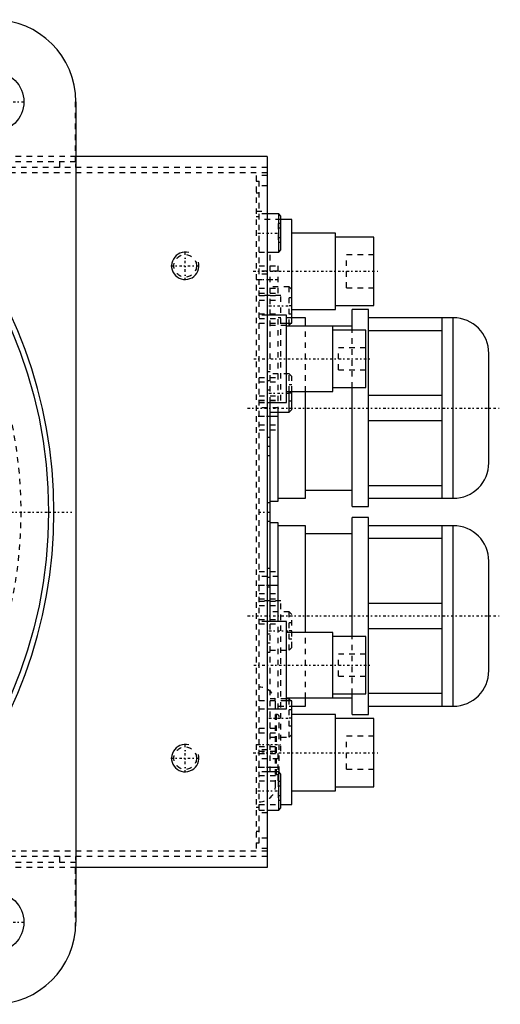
# Model space of a CAD drawing. Extents: x -502 to 168, y -90 to 90.
# Tile 9 of 9: x 80 to 168, y -90 to 90. Entities that reach past the tile are written whole.
import ezdxf

# ---------------------------------------------------------------- set-up
doc = ezdxf.new("R2010")
doc.units = 0
doc.linetypes.add('CENTER', pattern=[1.5, 0.45, -0.5, 0.05, -0.5])
doc.linetypes.add('DASHED', pattern=[2, 1, -1])
for name, color, linetype in [('AM_0', 7, 'CONTINUOUS'), ('AM_10', 7, 'CONTINUOUS'), ('AM_3', 7, 'DASHED'), ('AM_7', 7, 'CENTER')]:
    doc.layers.add(name, color=color, linetype=linetype)

msp = doc.modelspace()

# ---------------------------------------------------------------- linework, layer by layer
at = {"layer": 'AM_0', "color": 7, "linetype": 'CONTINUOUS'}
for p, q in [((90, 75), (90, -75)), ((125, 65), (90, 65)), ((125, 65), (125, -65)), ((127.1, 54.5), (125, 54.5)), ((127.5, 54.1), (127.1, 54.5)), ((127.1, 47.5), (127.1, 54.5)), ((127.5, 47.9), (127.5, 54.1)), ((129.5, 53.5), (127.5, 53.5)), ((129.5, 34.5), (129.5, 53.5)), ((137.5, 51), (129.5, 51)), ((137.5, 37), (137.5, 51)), ((144.5, 50.25), (137.5, 50.25)), ((144.5, 37.75), (144.5, 50.25)), ((125, 47.5), (127.1, 47.5)), ((127.1, 47.5), (127.5, 47.9)), ((128.5, 36), (125, 36)), ((128.5, 20), (128.5, 36)), ((129.5, 37), (137.5, 37)), ((137.5, 37.75), (144.5, 37.75)), ((143.5, 37), (140.5, 37)), ((140.5, 33.27), (140.5, 37)), ((143.5, 1), (143.5, 37)), ((128.5, 34.5), (129.5, 34.5)), ((132, 35.5), (129.5, 35.5)), ((132, 34.02), (132, 35.5)), ((159, 35.5), (143.5, 35.5)), ((157, 2.5), (157, 35.5)), ((159, 2.5), (159, 35.5)), ((140.5, 34), (128.5, 34)), ((137, 22), (137, 34)), ((143, 33.25), (137, 33.25)), ((143, 22.75), (143, 33.25)), ((143.5, 33.2), (157, 33.2)), ((165.5, 9), (165.5, 29)), ((128.5, 22), (137, 22)), ((129, 18.25), (129, 22)), ((129.5, 18.75), (129.5, 22)), ((132, 2.5), (132, 22)), ((137, 22.75), (143, 22.75)), ((140.5, 1), (140.5, 22.75)), ((125, 20), (128.5, 20)), ((125.5, -20), (125.5, 20)), ((157, 21.3), (143.5, 21.3)), ((125.5, 18.25), (129, 18.25)), ((127, 2), (127, 18.25)), ((129, 18.25), (129.5, 18.75)), ((143.5, 16.7), (157, 16.7)), ((132, 4), (140.5, 4)), ((157, 4.8), (143.5, 4.8)), ((125.5, 2), (127, 2)), ((127, 2.5), (132, 2.5)), ((143.5, 2.5), (159, 2.5)), ((140.5, 1), (143.5, 1)), ((143.5, -1), (140.5, -1)), ((140.5, -22.75), (140.5, -1)), ((143.5, -37), (143.5, -1)), ((127, -2), (125.5, -2)), ((127, -20), (127, -2)), ((132, -2.5), (127, -2.5)), ((132, -22), (132, -2.5)), ((159, -2.5), (143.5, -2.5)), ((157, -35.5), (157, -2.5)), ((159, -35.5), (159, -2.5)), ((140.5, -4), (132, -4)), ((143.5, -4.8), (157, -4.8)), ((165.5, -29), (165.5, -9)), ((157, -16.7), (143.5, -16.7)), ((128.5, -20), (125, -20)), ((128.5, -36), (128.5, -20)), ((143.5, -21.3), (157, -21.3)), ((137, -22), (128.5, -22)), ((137, -34), (137, -22)), ((143, -22.75), (137, -22.75)), ((143, -33.25), (143, -22.75)), ((128.5, -34), (140.5, -34)), ((129, -34.17), (128.5, -34.17)), ((129.33, -34.5), (129, -34.17)), ((129, -34.5), (129, -34.17)), ((132, -35.5), (132, -34.02)), ((137, -33.25), (143, -33.25)), ((140.5, -37), (140.5, -33.27)), ((157, -33.2), (143.5, -33.2)), ((125, -36), (128.5, -36)), ((129.5, -34.5), (128.5, -34.5)), ((129.5, -53.5), (129.5, -34.5)), ((129.5, -35.5), (132, -35.5)), ((143.5, -35.5), (159, -35.5)), ((137.5, -37), (129.5, -37)), ((137.5, -51), (137.5, -37)), ((144.5, -37.75), (137.5, -37.75)), ((140.5, -37), (143.5, -37)), ((144.5, -50.25), (144.5, -37.75)), ((127.1, -47.5), (125, -47.5)), ((127.5, -47.9), (127.1, -47.5)), ((127.1, -54.5), (127.1, -47.5)), ((127.5, -54.1), (127.5, -47.9)), ((137.5, -50.25), (144.5, -50.25)), ((129.5, -51), (137.5, -51)), ((127.5, -53.5), (129.5, -53.5)), ((125, -54.5), (127.1, -54.5)), ((127.1, -54.5), (127.5, -54.1)), ((125, -65), (90, -65))]:
    msp.add_line(p, q, dxfattribs=at)
for centre, radius in [((0, 0), 85), ((75, 75), 5.5), ((75, -75), 5.5)]:
    msp.add_circle(centre, radius, dxfattribs=at)
for centre, radius, start, end in [((75, 75), 15, 0, 90), ((0, 0), 86, 280.3833, 79.6167), ((159, 29), 6.5, 0, 90), ((159, 9), 6.5, 270, 0), ((159, -9), 6.5, 0, 90), ((159, -29), 6.5, 270, 0), ((75, -75), 15, 270, 0)]:
    msp.add_arc(centre, radius, start, end, dxfattribs=at)
at = {"layer": 'AM_10', "color": 7, "linetype": 'CONTINUOUS'}
for centre in [(110, 45), (110, -45)]:
    msp.add_arc(centre, 2.5, 75, 15, dxfattribs=at)
at = {"layer": 'AM_3', "color": 6, "linetype": 'DASHED'}
for p, q in [((89.96, 64), (89.96, 76.12)), ((90, 65), (46.64, 65)), ((125, 63), (50.91, 63)), ((89.96, 64), (77, 64)), ((87, 64), (87, 63)), ((125, 62), (50.56, 62)), ((123, 61.5), (123, -61.5)), ((125, 61.5), (123, 61.5)), ((123, 60.5), (123.5, 60.5)), ((125, 59.64), (123, 59.64)), ((123.5, -60.5), (123.5, 60.5)), ((123, 58.33), (123.5, 58.33)), ((123, 55), (125, 55)), ((123, 54), (123.5, 54)), ((125, 54.5), (123.5, 54.5)), ((127.5, 53.5), (123.5, 53.5)), ((127, 52.73), (127, 49.27)), ((127.5, 52.73), (127, 52.73)), ((127.5, 51.87), (127, 51.87)), ((127.5, 50.13), (127, 50.13)), ((127.5, 49.27), (127, 49.27)), ((123.5, 47.5), (125, 47.5)), ((125.5, 20), (125.5, 47.5)), ((144.5, 47), (139.5, 47)), ((139.5, 41), (139.5, 47)), ((123.5, 45), (127, 45)), ((127, 40), (127, 45)), ((125, 43.5), (123, 43.5)), ((127, 44.05), (123.5, 44.05)), ((123, 42.5), (127, 42.5)), ((123.5, 40.95), (127, 40.95)), ((123.5, 40), (127, 40)), ((129, 41.17), (125.5, 41.17)), ((129.5, 40.67), (129, 41.17)), ((129, 34.17), (129, 41.17)), ((139.5, 41), (144.5, 41)), ((127.5, 39.6), (123.5, 39.6)), ((123.5, 39.55), (127.5, 39.55)), ((123.5, 38.74), (127.5, 38.74)), ((127.5, 20.4), (127.5, 39.6)), ((129.5, 39.17), (129, 39.17)), ((123.5, 36.2), (127.5, 36.2)), ((125, 36), (123.5, 36)), ((127, 18.25), (127, 36)), ((129.5, 37.67), (129, 37.67)), ((129.5, 36.17), (129, 36.17)), ((123.5, 35.39), (127.5, 35.39)), ((123.5, 34.5), (128.5, 34.5)), ((129.5, 35.5), (127, 35.5)), ((129, 34.17), (129.5, 34.67)), ((125.5, 34.17), (129, 34.17)), ((132, 22), (132, 34.02)), ((140.5, 22.75), (140.5, 33.27)), ((143, 30), (138, 30)), ((138, 26), (138, 30)), ((125.5, 25.65), (125, 25.65)), ((129, 25.25), (125.5, 25.25)), ((129.5, 24.75), (129, 25.25)), ((129, 22), (129, 25.25)), ((138, 26), (143, 26)), ((123.5, 24.61), (127.5, 24.61)), ((123.5, 23.8), (127.5, 23.8)), ((129.5, 22), (129.5, 24.75)), ((125, 22.35), (125.5, 22.35)), ((129.5, 23.25), (129, 23.25)), ((129.5, 21.75), (129, 21.75)), ((123.5, 21.26), (127.5, 21.26)), ((123.5, 20.45), (127.5, 20.45)), ((123.5, 20.4), (127.5, 20.4)), ((123.5, 20), (125, 20)), ((129.5, 20.25), (129, 20.25)), ((127, 19.05), (123.5, 19.05)), ((123.5, 17.5), (127, 17.5)), ((123.5, 15.95), (127, 15.95)), ((123.5, 15), (127, 15)), ((125.5, 13.65), (125, 13.65)), ((125, 10.35), (125.5, 10.35)), ((125.5, 1.65), (125, 1.65)), ((125, -1.65), (125.5, -1.65)), ((125.5, -10.35), (125, -10.35)), ((123.5, -10.85), (127, -10.85)), ((127, -11.8), (123.5, -11.8)), ((123.5, -13.35), (127, -13.35)), ((125, -13.65), (125.5, -13.65)), ((123.5, -14.9), (127, -14.9)), ((123.5, -15.85), (127, -15.85)), ((127.5, -16.25), (123.5, -16.25)), ((123.5, -16.3), (127.5, -16.3)), ((123.5, -17.11), (127.5, -17.11)), ((127.5, -43.75), (127.5, -16.25)), ((123.5, -19.65), (127.5, -19.65)), ((129, -18.25), (125.5, -18.25)), ((129.5, -18.75), (129, -18.25)), ((129, -25.25), (129, -18.25)), ((129.5, -24.75), (129.5, -18.75)), ((125, -20), (123.5, -20)), ((123.5, -20.46), (127.5, -20.46)), ((125.5, -47.5), (125.5, -20)), ((127, -36), (127, -20)), ((129.5, -20.25), (129, -20.25)), ((125.5, -22.35), (125, -22.35)), ((129.5, -21.75), (129, -21.75)), ((129.5, -23.25), (129, -23.25)), ((132, -34.02), (132, -22)), ((140.5, -33.27), (140.5, -22.75)), ((129, -25.25), (129.5, -24.75)), ((125, -25.65), (125.5, -25.65)), ((125.5, -25.25), (129, -25.25)), ((143, -26), (138, -26)), ((138, -30), (138, -26)), ((138, -30), (143, -30)), ((128.5, -34.17), (125.5, -34.17)), ((128.5, -34.5), (123.5, -34.5)), ((123.5, -36), (125, -36)), ((126.5, -50), (126.5, -35)), ((127, -35.5), (129.5, -35.5)), ((129, -41.17), (129, -34.5)), ((129.5, -34.67), (129.33, -34.5)), ((126.7, -37), (126.5, -37)), ((126.7, -48), (126.7, -37)), ((127.2, -47.5), (127.2, -37.5)), ((129.5, -36.17), (129, -36.17)), ((129.5, -37.67), (129, -37.67)), ((123.5, -39.54), (127.5, -39.54)), ((129.5, -39.17), (129, -39.17)), ((123.5, -40.35), (127.5, -40.35)), ((125.5, -41.17), (129, -41.17)), ((129, -41.17), (129.5, -40.67)), ((144.5, -41), (139.5, -41)), ((139.5, -47), (139.5, -41)), ((123, -42.5), (123.5, -42.5)), ((123.5, -42.89), (127.5, -42.89)), ((125, -43.5), (123, -43.5)), ((123.5, -43.7), (127.5, -43.7)), ((123.5, -43.75), (127.5, -43.75)), ((123.5, -44.15), (127, -44.15)), ((127, -49.15), (127, -44.15)), ((127, -45.1), (123.5, -45.1)), ((123.5, -46.65), (127, -46.65)), ((125, -47.5), (123.5, -47.5)), ((123.5, -48.2), (127, -48.2)), ((126.5, -48), (126.7, -48)), ((139.5, -47), (144.5, -47)), ((123.5, -49.15), (127, -49.15)), ((127, -49.27), (127, -52.73)), ((127.5, -49.27), (127, -49.27)), ((127.5, -50.13), (127, -50.13)), ((127.5, -51.87), (127, -51.87)), ((123.5, -54), (123, -54)), ((123.5, -53.5), (127.5, -53.5)), ((127.5, -52.73), (127, -52.73)), ((125, -55), (123, -55)), ((123.5, -54.5), (125, -54.5)), ((123, -58.33), (123.5, -58.33)), ((125, -59.64), (123, -59.64)), ((123, -60.5), (123.5, -60.5)), ((125, -62), (50.56, -62)), ((125, -63), (50.91, -63)), ((87, -63), (87, -64)), ((125, -61.5), (123, -61.5)), ((77, -64), (89.96, -64)), ((89.96, -76.12), (89.96, -64)), ((90, -65), (46.64, -65))]:
    msp.add_line(p, q, dxfattribs=at)
for points in [[(90, 64.32, 0), (90, 64.29, 0), (90, 64.23, 0), (90, 64.17, 0), (90, 64.14, 0), (90, 64.11, 0), (89.99, 64.04, 0), (89.99, 63.97, 0), (89.99, 63.9, 0), (89.98, 63.83, 0), (89.98, 63.75, 0), (89.98, 63.71, 0), (89.98, 63.67, 0), (89.97, 63.6, 0), (89.97, 63.52, 0), (89.97, 63.44, 0), (89.96, 63.36, 0), (89.96, 63.28, 0), (89.96, 63.24, 0), (89.96, 63.2, 0), (89.96, 63.12, 0), (89.96, 63.04, 0), (89.96, 63, 0)], [(89.96, -63, 0), (89.96, -63.04, 0), (89.96, -63.12, 0), (89.96, -63.2, 0), (89.96, -63.24, 0), (89.96, -63.28, 0), (89.96, -63.36, 0), (89.97, -63.44, 0), (89.97, -63.52, 0), (89.97, -63.6, 0), (89.98, -63.67, 0), (89.98, -63.71, 0), (89.98, -63.75, 0), (89.98, -63.83, 0), (89.99, -63.9, 0), (89.99, -63.97, 0), (89.99, -64.04, 0), (90, -64.11, 0), (90, -64.14, 0), (90, -64.17, 0), (90, -64.23, 0), (90, -64.29, 0), (90, -64.32, 0)]]:
    msp.add_polyline3d(points, dxfattribs=at)
for centre in [(110, 45), (110, -45)]:
    msp.add_circle(centre, 2.07, dxfattribs=at)
for centre, radius, start, end in [((0, 0), 80, 309.195, 50.805), ((123.5, -35), 3, 0, 90), ((126.7, -37.5), 0.5, 0, 90), ((126.7, -47.5), 0.5, 270, 0), ((123.5, -50), 3, 270, 0)]:
    msp.add_arc(centre, radius, start, end, dxfattribs=at)
at = {"layer": 'AM_7', "color": 4, "linetype": 'CENTER'}
for p, q in [((69.22, 75), (80.78, 75)), ((123.3, 51), (127.7, 51)), ((110, 42.37), (110, 47.63)), ((107.38, 45), (112.62, 45)), ((122.45, 44), (145.55, 44)), ((123.33, 42.5), (127.17, 42.5)), ((125.3, 37.67), (129.7, 37.67)), ((122.53, 28), (143.97, 28)), ((125.53, 24), (124.97, 24)), ((125.3, 21.75), (129.7, 21.75)), ((121.4, 19), (167.6, 19)), ((123.33, 17.5), (127.17, 17.5)), ((125.53, 12), (124.97, 12)), ((-89.25, 0), (89.25, 0)), ((123.4, 0), (125.6, 0)), ((125.53, -12), (124.97, -12)), ((123.33, -13.35), (127.17, -13.35)), ((121.4, -19), (167.6, -19)), ((125.3, -21.75), (129.7, -21.75)), ((125.53, -24), (124.97, -24)), ((122.53, -28), (143.97, -28)), ((125.3, -37.67), (129.7, -37.67)), ((110, -47.63), (110, -42.37)), ((123.31, -42.5), (127.39, -42.5)), ((107.38, -45), (112.62, -45)), ((122.45, -44), (145.55, -44)), ((123.33, -46.65), (127.17, -46.65)), ((123.3, -51), (127.7, -51)), ((69.22, -75), (80.78, -75))]:
    msp.add_line(p, q, dxfattribs=at)

doc.saveas('drawing.dxf')
